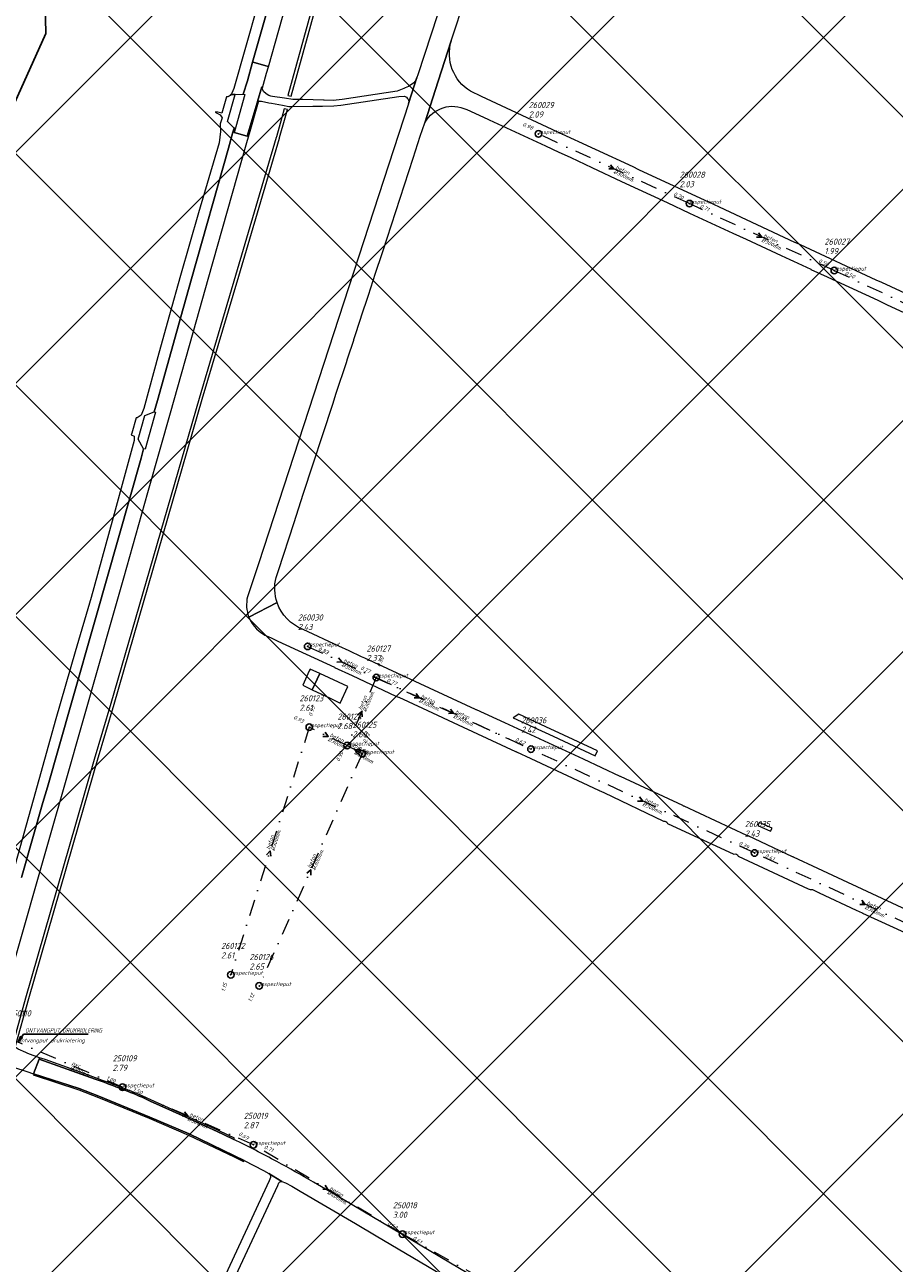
# Model space of a CAD drawing. Extents: x 148869 to 161638, y 453607 to 469810.
# Tile 191 of 256: x 152147 to 152413, y 464079 to 464458. Entities that reach past the tile are written whole.
import ezdxf

# ---------------------------------------------------------------- set-up
doc = ezdxf.new("R2010")
doc.units = 0
doc.header["$PDMODE"] = 32
doc.header["$PDSIZE"] = 2
doc.linetypes.add('RI-VWA', pattern=[11, 5, -3, 0, -3])
doc.layers.get('0').update_dxf_attribs({"linetype": 'CONTINUOUS'})
doc.layers.get('DEFPOINTS').update_dxf_attribs({"linetype": 'CONTINUOUS'})
for name, color, linetype in [('2023', 90, 'CONTINUOUS'), ('2023 hatch', 90, 'CONTINUOUS'), ('B-OI-AANPIJLING', 1, 'CONTINUOUS')]:
    doc.layers.add(name, color=color, linetype=linetype)
for name, color, linetype, lineweight in [('B-OI-RI-BIJZONDERDERHEDEN-T18', 134, 'CONTINUOUS', 18), ('B-OI-RI-STROOMRICHTING-S', 252, 'CONTINUOUS', 25), ('B-OI-RI-VWA-BOB-T18', 34, 'CONTINUOUS', 18), ('B-OI-RI-VWA-DIAMETER-T18', 34, 'CONTINUOUS', 18), ('B-OI-RI-VWA-MATERIAAL-T18', 34, 'CONTINUOUS', 18), ('B-OI-RI-VWA_PUTDEKSELHOOGTE-T25', 34, 'CONTINUOUS', 25), ('B-OI-RI-VWA_PUTNUMMER-T25', 34, 'CONTINUOUS', 25), ('B-OI-RI-VWA_RIOOLPUT-S', 34, 'CONTINUOUS', 25), ('B-OI-RI-VWA_TRANSPORTLEIDING-G', 34, 'RI-VWA', 18), ('B-RO-VH-VERHARDING_ASFALT-GV', 251, 'CONTINUOUS', 18), ('B-RO-VH-VERHARDING_BEDRIJFSVLOERPLAAT-GV', 251, 'CONTINUOUS', 18), ('B-RO-VH-VERHARDING_FUNDERING_ZAND-GV', 251, 'CONTINUOUS', 18), ('B-RO-VH-VERHARDING_GESLOTEN-GV', 251, 'CONTINUOUS', 18), ('B-RO-VH-VERHARDING_GRASBETONSTEEN-GV', 251, 'CONTINUOUS', 18), ('B-RO-VH-VERHARDING_HALFVERHARDING_GRIND-GV', 251, 'CONTINUOUS', 18), ('B-RO-VH-VERHARDING_HOUTSNIPPERS-GV', 251, 'CONTINUOUS', 18), ('B-RO-VH-VERHARDING_TEGEL_RUBBER-GV', 251, 'CONTINUOUS', 18)]:
    doc.layers.add(name, color=color, linetype=linetype, lineweight=lineweight)
doc.styles.add('NLCS-ISO-M500-T18_CURSIEF', font='NLCS-ISO.ttf', dxfattribs={"oblique": 15, "height": 0.9})
doc.styles.add('NLCS-ISO-M750-T25_CURSIEF', font='NLCS-ISO.ttf', dxfattribs={"oblique": 15, "height": 1.875})

# ---------------------------------------------------------------- blocks, each defined once
blk = doc.blocks.new('ACMAP_ANN_TEMPLATE_vwa-diam')
at = {"color": 0, "linetype": 'ByBlock', "style": 'NLCS-ISO-M500-T18_CURSIEF', "oblique": 15}
blk.add_attdef('vwa-diam', (0.3, -1.3), '', height=1.2, dxfattribs=at)
blk = doc.blocks.new('ACMAP_ANN_TEMPLATE_vwa-materiaal')
at = {"color": 0, "linetype": 'ByBlock', "style": 'NLCS-ISO-M500-T18_CURSIEF', "oblique": 15}
blk.add_attdef('vwa-mat', (0.3, 0.2), '', height=1.2, dxfattribs=at)
blk = doc.blocks.new('ACMAP_ANN_TEMPLATE_vwa-nap-l')
at = {"color": 0, "linetype": 'ByBlock', "style": 'NLCS-ISO-M500-T18_CURSIEF', "oblique": 15}
blk.add_attdef('vwa-nap-l', (3.3, 0.2), '', height=1.2, dxfattribs=at)
blk = doc.blocks.new('ACMAP_ANN_TEMPLATE_vwa-nap-r')
at = {"color": 0, "linetype": 'ByBlock', "style": 'NLCS-ISO-M500-T18_CURSIEF', "oblique": 15}
blk.add_attdef('vwa-nap-r', (-5.6, 0.2), '', height=1.2, dxfattribs=at)
blk = doc.blocks.new('ACMAP_ANN_TEMPLATE_type knoop')
at = {"layer": 'DEFPOINTS', "style": 'NLCS-ISO-M500-T18_CURSIEF', "oblique": 15}
blk.add_attdef('type_knoop', (0, 0), '', height=1.2, dxfattribs=at)
blk = doc.blocks.new('ACMAP_ANN_TEMPLATE_vwa-puth')
at = {"color": 0, "linetype": 'ByBlock', "style": 'NLCS-ISO-M750-T25_CURSIEF', "oblique": 15}
blk.add_attdef('vwa-puth', (-3, 5), '', height=1.88, dxfattribs=at)
blk = doc.blocks.new('ACMAP_ANN_TEMPLATE_vwa-putnr')
at = {"color": 0, "linetype": 'ByBlock', "style": 'NLCS-ISO-M750-T25_CURSIEF', "oblique": 15}
blk.add_attdef('vaw-putnr', (-3, 7.9), '', height=1.88, dxfattribs=at)

msp = doc.modelspace()

# ---------------------------------------------------------------- hatches: boundary and pattern name
at = {"layer": '2023 hatch'}
h = msp.add_hatch(dxfattribs=at)
h.set_pattern_fill('L45L135', color=256, scale=49.98)
h.set_pattern_definition([(45, (0, 0), (-35.341197, 35.341197), []), (135, (0, 0), (-35.341197, -35.341197), [])])
h.paths.add_polyline_path([(155033.65, 463387.49), (154736.21, 463174.82), (154703.82, 463157.03), (154669.13, 463116.73), (154497.36, 463128.81), (154485.96, 463103.35), (154403, 462810.28), (154029.41, 462913.19), (153921.91, 462926.36), (153533.06, 462959.92), (153521.58, 463046.87), (153065.73, 463131.59), (152840.09, 463157.69), (152602.55, 463321.62), (152457.44, 463373.38), (152283.77, 463566.95), (152230.15, 463641.33), (152156.25, 463699.58), (152012.16, 463887.19), (152009.38, 463939.89), (151991.35, 464191.03), (152103.19, 464343.83), (152153.39, 464455.21), (152151.03, 464561.94), (152249.45, 464811.76), (152130.92, 465032.5), (152332.42, 465169.93), (152738.18, 465252.75), (152947.54, 465152.17), (153150.32, 465023.39), (153302.02, 464886.05), (153728.6, 464650.43), (153874.6, 464567.83), (153954.88, 464501.43), (153988.94, 464472.57), (154027.82, 464422.75), (154193.47, 464138.07), (154280.01, 463968.67), (154339.28, 463993.19), (154494.94, 463873.13), (154622.49, 463821.49), (154755.92, 463721.99), (154868.72, 463597.28)])

# ---------------------------------------------------------------- linework, layer by layer
at = {"layer": '2023', "flags": 128}
msp.add_lwpolyline([(153921.91, 462926.36), (153533.06, 462959.92), (153521.58, 463046.87), (153065.73, 463131.59), (152840.09, 463157.69), (152602.55, 463321.62), (152457.44, 463373.38), (152283.77, 463566.95), (152230.15, 463641.33), (152156.25, 463699.58), (152012.16, 463887.19), (152009.38, 463939.89), (151991.35, 464191.03), (152103.19, 464343.83), (152153.39, 464455.21), (152151.03, 464561.94), (152249.45, 464811.76), (152130.92, 465032.5), (152332.42, 465169.93), (152738.18, 465252.75), (152947.54, 465152.17), (153150.32, 465023.39), (153302.02, 464886.05), (153728.6, 464650.43)], dxfattribs=at)
at = {"layer": 'B-OI-AANPIJLING', "color": 251, "flags": 128}
msp.add_lwpolyline([(152144.91, 464146.86), (152146.27, 464148.2), (152145.64, 464148.63), (152144.91, 464146.86), (152145.74, 464148.56), (152145.85, 464148.49), (152144.91, 464146.86), (152146.06, 464148.35), (152146.17, 464148.27), (152144.91, 464146.86), (152146.59, 464149.37), (152166.36, 464149.37)], dxfattribs=at)
at = {"layer": 'B-OI-RI-STROOMRICHTING-S', "color": 251}
for points in [[(152326.17, 464415.16), (152327.17, 464413.91), (152325.57, 464413.85)], [(152371.4, 464394.28), (152372.42, 464393.03), (152370.8, 464392.97)], [(152242.98, 464264.4), (152243.99, 464263.15), (152242.39, 464263.09)], [(152266.64, 464253.45), (152267.64, 464252.2), (152266.05, 464252.14)], [(152248.82, 464246.96), (152250.05, 464248), (152250.14, 464246.39)], [(152277.14, 464248.7), (152278.14, 464247.45), (152276.55, 464247.4)], [(152238.82, 464241.67), (152239.8, 464240.4), (152238.18, 464240.38)], [(152249.64, 464236.29), (152247.89, 464236.35), (152248.89, 464234.92)], [(152334.99, 464221.87), (152335.99, 464220.61), (152334.39, 464220.57)], [(152220.88, 464204.19), (152221.99, 464205.35), (152222.24, 464203.76)], [(152233.2, 464198.58), (152234.45, 464199.6), (152234.52, 464197.99)], [(152403.01, 464190.3), (152404.02, 464189.04), (152402.4, 464189)], [(152195.86, 464125.58), (152196.89, 464124.34), (152195.27, 464124.26)], [(152238.86, 464103.24), (152239.71, 464101.88), (152238.11, 464102)]]:
    msp.add_lwpolyline(points, dxfattribs=at)
at = {"layer": 'B-OI-RI-VWA_RIOOLPUT-S'}
for p in [(152304.1, 464424.56), (152350.26, 464403.25), (152394.58, 464382.8), (152233.5, 464267.9), (152254.5, 464258.4), (152234, 464243.2), (152245.6, 464237.6), (152250.2, 464235.1), (152301.81, 464236.49), (152370.19, 464204.74), (152210, 464167.5), (152218.7, 464164.1), (152176.84, 464133.13), (152216.93, 464115.55), (152262.52, 464088.21)]:
    msp.add_point(p, dxfattribs=at)
at = {"layer": 'B-OI-RI-VWA_TRANSPORTLEIDING-G', "color": 251}
for p, q in [((152350.26, 464403.25), (152304.1, 464424.56)), ((152394.58, 464382.8), (152350.26, 464403.25)), ((152439.44, 464361.83), (152394.58, 464382.8)), ((152233.5, 464267.9), (152301.81, 464236.49)), ((152233.5, 464267.9), (152254.5, 464258.4)), ((152254.5, 464258.4), (152245.6, 464237.6)), ((152254.5, 464258.4), (152301.81, 464236.49)), ((152234, 464243.2), (152210, 464167.5)), ((152245.6, 464237.6), (152234, 464243.2)), ((152245.6, 464237.6), (152250.2, 464235.1)), ((152370.19, 464204.74), (152301.81, 464236.49)), ((152250.2, 464235.1), (152218.7, 464164.1)), ((152437.84, 464173.35), (152370.19, 464204.74)), ((152176.84, 464133.13), (152144.91, 464146.86)), ((152216.93, 464115.55), (152176.84, 464133.13)), ((152262.52, 464088.21), (152216.93, 464115.55)), ((152305.67, 464063.99), (152262.52, 464088.21))]:
    msp.add_line(p, q, dxfattribs=at)
at = {"layer": 'B-RO-VH-VERHARDING_ASFALT-GV', "flags": 128}
for points in [[(152236.61, 464516.64), (152237.01, 464516.53), (152236.92, 464516.22), (152234.55, 464507.93), (152234.15, 464508.04), (152233.65, 464506.22), (152216.68, 464446.52), (152217.09, 464446.4), (152221.13, 464445.23), (152221.5, 464445.12), (152227.83, 464467.59), (152233.93, 464489.1), (152245.11, 464528.62), (152244.72, 464528.73), (152240.77, 464529.79), (152240.39, 464529.9)], [(152219.5, 464438.67), (152219.67, 464438.61), (152220.94, 464443.13), (152221.5, 464445.12), (152221.13, 464445.23), (152217.09, 464446.4), (152216.68, 464446.52), (152215.05, 464440.8), (152213.82, 464436.73), (152214.31, 464436.6), (152211.51, 464426.72), (152211.38, 464426.27), (152211.02, 464424.99), (152215.04, 464423.83), (152218.13, 464434.42), (152218.15, 464434.46), (152219.44, 464438.97)]]:
    msp.add_lwpolyline(points, close=True, dxfattribs=at)
for points in [[(152277.53, 464453.36), (152281.72, 464466.09), (152284.35, 464474.31), (152299.68, 464520.54), (152293.39, 464522.65), (152267.23, 464442.67), (152266.93, 464441.77), (152264.35, 464433.87), (152264.31, 464433.75), (152241.48, 464363.78), (152218.42, 464293.11), (152215.1, 464283.06)], [(152223.84, 464289), (152224.57, 464291.1), (152229.36, 464305.82), (152232.16, 464314.4), (152241.16, 464341.9), (152241.17, 464341.92), (152242.23, 464345.33), (152245.34, 464354.73), (152245.68, 464355.79), (152245.77, 464356.07), (152247.58, 464361.51), (152247.66, 464361.76), (152249.84, 464368.55), (152249.88, 464368.68), (152252.09, 464375.3), (152254.27, 464381.99), (152254.29, 464382.04), (152256.24, 464388.04), (152256.45, 464388.66), (152265.76, 464417.14), (152267.96, 464423.9), (152269.39, 464427.98), (152273.46, 464440.67), (152277.41, 464452.98), (152277.53, 464453.36)], [(152277.41, 464452.98), (152273.46, 464440.67), (152269.39, 464427.98)], [(152264.35, 464433.87), (152266.93, 464441.77)], [(152228.93, 464435.1), (152226.38, 464435.46), (152222.78, 464435.97), (152222.2, 464436.13), (152221.64, 464436.29), (152220.84, 464436.77), (152220.04, 464437.53), (152219.55, 464438.46), (152219.5, 464438.67), (152219.44, 464438.97), (152218.15, 464434.46), (152218.51, 464434.56), (152218.64, 464434.55), (152219.4, 464434.53), (152221.64, 464434.09), (152222.41, 464433.95), (152225.79, 464433.33), (152227.72, 464432.98), (152228.33, 464432.99), (152235.11, 464433.05), (152236.2, 464433.06), (152237.92, 464433.08), (152238.09, 464433.08), (152241.46, 464433.11), (152243.63, 464433.34), (152261.35, 464435.98), (152263.01, 464436.07)], [(152260.86, 464437.68), (152244.02, 464435.1), (152241.3, 464434.74), (152238.54, 464434.83), (152238.36, 464434.84), (152232.07, 464435.05), (152228.93, 464435.1)], [(152265.61, 464439.9), (152264.8, 464439.35)], [(152432.14, 464368.41), (152409.07, 464379.12), (152407.34, 464379.89), (152384.26, 464390.68), (152383.3, 464391.05), (152382.5, 464391.36), (152359.51, 464402.12), (152357.73, 464402.97), (152334.75, 464413.57), (152333.08, 464414.45), (152310.06, 464425.1), (152308.32, 464425.93), (152286.7, 464435.98), (152283.31, 464437.61)], [(152142.47, 464167.13), (152154.87, 464210.34), (152158.99, 464224.83), (152165.2, 464246.65), (152173.79, 464276.76), (152177.24, 464288.9), (152184.63, 464314.96), (152188.42, 464328.2), (152191.58, 464339.26), (152199.57, 464367.79), (152203.03, 464380.18), (152214.91, 464421.93), (152215.43, 464423.72), (152215.93, 464425.42), (152218.46, 464434.35), (152218.64, 464434.55), (152218.51, 464434.56), (152218.15, 464434.46), (152218.13, 464434.42), (152215.04, 464423.83), (152211.02, 464424.99), (152211.38, 464426.27), (152211, 464426.37), (152210.64, 464425.1), (152209.24, 464420.18), (152197.93, 464380.3), (152194.69, 464368.63), (152187.58, 464343.1), (152186.55, 464339.62), (152186.97, 464339.51), (152183.75, 464328.2), (152183.34, 464328.32), (152182.57, 464325.47), (152168.68, 464276.76), (152161.24, 464250.68), (152153.88, 464224.83), (152152.54, 464220.16), (152145.96, 464197.22)], [(152282.15, 464431.99), (152288.63, 464429.05), (152289, 464428.88), (152306.26, 464420.89), (152310.34, 464419.01), (152312.85, 464417.86), (152313.99, 464417.33), (152320.41, 464414.34), (152329.48, 464410.05), (152343.47, 464403.57), (152350.34, 464400.37), (152363.53, 464394.27), (152367.65, 464392.34), (152378.33, 464387.41), (152381.01, 464386.16), (152382.07, 464385.66), (152387.38, 464383.17), (152387.41, 464383.16), (152392.37, 464380.91), (152395.23, 464379.58), (152407.92, 464373.71), (152410.72, 464372.34), (152422.23, 464367.05)], [(152215.51, 464276.87), (152224.17, 464281.3)], [(152224.17, 464281.3), (152215.51, 464276.87)], [(152221.41, 464270.92), (152222.54, 464270.4), (152224.41, 464269.54), (152241.68, 464261.5), (152241.68, 464261.49), (152247.13, 464258.95), (152260.45, 464252.73), (152261.33, 464252.36), (152261.38, 464252.34), (152261.4, 464252.33), (152268.67, 464248.97), (152281.02, 464243.22), (152281.04, 464243.21), (152281.07, 464243.2), (152297.12, 464235.73), (152297.14, 464235.73), (152297.16, 464235.72)], [(152284.83, 464248.59), (152251.01, 464264.27), (152250.01, 464264.74), (152246.21, 464266.49), (152243.08, 464267.97), (152232.08, 464273.1)], [(152348.34, 464219.19), (152348.27, 464219.23), (152348.24, 464219.26), (152329.23, 464228.08), (152329.17, 464228.11), (152329.14, 464228.12), (152329.11, 464228.13), (152317.82, 464233.39), (152304.61, 464239.52), (152304.59, 464239.53), (152304.56, 464239.54), (152304.49, 464239.57), (152304.45, 464239.59), (152293.82, 464244.51), (152285.18, 464248.51)], [(152297.33, 464235.65), (152297.37, 464235.62), (152301.75, 464233.59), (152322.49, 464223.97)], [(152322.66, 464223.89), (152322.69, 464223.88), (152324.13, 464223.21), (152342.34, 464214.45)], [(152367.87, 464210.1), (152367.83, 464210.12), (152367.82, 464210.13), (152348.67, 464219.03)], [(152343.61, 464213.79), (152363.84, 464204.39), (152363.85, 464204.39)], [(152381.85, 464203.59), (152381.82, 464203.61), (152368.23, 464209.94), (152368.19, 464209.95)], [(152365.17, 464203.82), (152386.63, 464193.82), (152387.16, 464193.57)], [(152424.36, 464183.84), (152410.71, 464190.16), (152389.52, 464200.02), (152382.12, 464203.47), (152382.09, 464203.48)], [(152387.92, 464193.53), (152389.73, 464192.69)], [(152389.95, 464192.59), (152389.96, 464192.58), (152401.26, 464187.3), (152401.31, 464187.28), (152403.12, 464186.44)], [(152403.22, 464186.39), (152420.8, 464178.26)], [(152137.9, 464140.62), (152138, 464141.01), (152139.84, 464140.43), (152143.53, 464139.25), (152147.56, 464137.97), (152149.66, 464137.27), (152151.33, 464141.75), (152151.48, 464142.16), (152147.88, 464143.48), (152147.31, 464143.72), (152144.94, 464144.73), (152144.05, 464145.36), (152143.18, 464145.98)], [(152168.5, 464135.6), (152151.33, 464141.75), (152149.66, 464137.27), (152163.62, 464132.73), (152169.65, 464130.38), (152185.19, 464124.03), (152197.25, 464118.88), (152211.16, 464112.21), (152214.1, 464110.73), (152219.97, 464107.64), (152221.65, 464106.74), (152225.64, 464104.35), (152226.77, 464103.9), (152228.62, 464102.86), (152231.19, 464101.36), (152248.13, 464091.43), (152254.48, 464087.71), (152288.59, 464067.48), (152349.19, 464031.84), (152387.58, 464009.26)], [(152205.81, 464119.59), (152195.11, 464124.52), (152185.34, 464128.88), (152182.89, 464130.07)], [(152222.12, 464105.5), (152221.69, 464104.57), (152193.64, 464044.22), (152196.5, 464043.47)], [(152196.5, 464043.47), (152224.33, 464103.14), (152224.65, 464103.87)], [(152225.64, 464104.35), (152221.65, 464106.74)], [(152401.78, 464004.82), (152399.07, 464007.04), (152397.39, 464008.31), (152396.15, 464009.16), (152372.62, 464023.04), (152351.48, 464035.73), (152340.53, 464042.3), (152318.09, 464055.52), (152283.01, 464076.33), (152282.72, 464076.05), (152250.33, 464095.24), (152243.3, 464099.41), (152235.24, 464104.11)]]:
    msp.add_lwpolyline(points, dxfattribs=at)
at = {"layer": 'B-RO-VH-VERHARDING_ASFALT-GV'}
for points in [[(152283.31, 464437.61, -0.341848), (152277.41, 464452.98)], [(152266.77, 464441.36, -0.12138), (152265.61, 464439.9)], [(152266.93, 464441.77, -0.027015), (152266.77, 464441.36)], [(152264.8, 464439.35, -0.044039), (152260.86, 464437.68)], [(152263.01, 464436.07, -0.220673), (152264.2, 464435.21)], [(152264.2, 464435.21, -0.200722), (152264.35, 464433.87)], [(152269.39, 464427.98, -0.405102), (152282.15, 464431.99)], [(152224.17, 464281.3, -0.14546), (152223.84, 464289)], [(152215.1, 464283.06, 0.152316), (152215.51, 464276.87)], [(152232.08, 464273.1, -0.221042), (152224.17, 464281.3)], [(152215.51, 464276.87, 0.209821), (152221.41, 464270.92)], [(152285.18, 464248.51, -0.085109), (152284.83, 464248.59)], [(152297.16, 464235.72, -0.121246), (152297.33, 464235.65)], [(152322.49, 464223.97, -0.150956), (152322.66, 464223.89)], [(152348.67, 464219.03, -0.137871), (152348.34, 464219.19)], [(152342.34, 464214.45, -0.386079), (152343.61, 464213.79)], [(152368.19, 464209.95, -0.154103), (152367.87, 464210.1)], [(152363.85, 464204.39, -0.389406), (152365.17, 464203.82)], [(152382.09, 464203.48, -0.14468), (152381.85, 464203.59)], [(152387.16, 464193.57, -0.181799), (152387.92, 464193.53)], [(152389.73, 464192.69, -0.061435), (152389.95, 464192.59)], [(152403.12, 464186.44, -0.027518), (152403.22, 464186.39)], [(152182.89, 464130.07, 0.016299), (152168.5, 464135.6)], [(152210.95, 464117.16, 0.004164), (152205.81, 464119.59)], [(152224.11, 464110.41, 0.011087), (152210.95, 464117.16)], [(152235.24, 464104.11, 0.009659), (152224.11, 464110.41)], [(152221.65, 464106.74, -0.333011), (152222.12, 464105.5)], [(152224.65, 464103.87, -0.288608), (152225.64, 464104.35)]]:
    msp.add_lwpolyline(points, format="xyb", dxfattribs=at)
at = {"layer": 'B-RO-VH-VERHARDING_BEDRIJFSVLOERPLAAT-GV', "flags": 128}
msp.add_lwpolyline([(152321.42, 464234.44), (152322.14, 464236), (152310.3, 464241.49), (152309.22, 464242), (152306.35, 464243.33), (152298.07, 464247.18), (152296.32, 464246.09), (152302.59, 464243.18), (152308.56, 464240.41)], close=True, dxfattribs=at)
at = {"layer": 'B-RO-VH-VERHARDING_FUNDERING_ZAND-GV', "flags": 128}
msp.add_lwpolyline([(152245.02, 464499.79), (152227.44, 464436.27), (152228.43, 464436.12), (152245.97, 464499.47)], dxfattribs=at)
msp.add_lwpolyline([(152227.3, 464432.04), (152226.32, 464432.22), (152225.6, 464429.61), (152223.94, 464423.64), (152223.89, 464423.48), (152211.43, 464381.27), (152200.27, 464343.65), (152173.28, 464250.45), (152168.24, 464233.31), (152162.48, 464213.48), (152147.18, 464160.4), (152143.18, 464145.98), (152144.05, 464145.36), (152148.17, 464160.22), (152163.47, 464213.3), (152169.23, 464233.13), (152174.27, 464250.28), (152201.25, 464343.47), (152212.42, 464381.09), (152224.88, 464423.3), (152224.93, 464423.46), (152226.58, 464429.43)], close=True, dxfattribs=at)
at = {"layer": 'B-RO-VH-VERHARDING_GESLOTEN-GV', "flags": 128}
for points in [[(152210.05, 464436.57), (152211.32, 464436.57), (152213.82, 464436.73), (152215.05, 464440.8), (152216.68, 464446.52), (152233.65, 464506.22), (152234.15, 464508.04), (152232.18, 464509.89), (152233.99, 464516.31), (152236.61, 464516.64), (152240.39, 464529.9), (152246.11, 464549.99), (152247.57, 464555.3), (152247.98, 464555.21), (152250.07, 464562.57), (152260.92, 464600.48), (152268.05, 464627.58)], [(152221.88, 464476.82), (152210.87, 464438.42), (152210.27, 464437.06)], [(152145.96, 464197.22), (152152.54, 464220.16), (152153.88, 464224.83), (152161.24, 464250.68), (152168.68, 464276.76), (152182.57, 464325.47), (152183.34, 464328.32), (152181.61, 464331.25), (152183.7, 464338.51), (152186.55, 464339.62), (152187.58, 464343.1), (152194.69, 464368.63), (152197.93, 464380.3), (152209.24, 464420.18), (152210.64, 464425.1), (152211, 464426.37), (152209.03, 464428.37), (152211.32, 464436.57), (152210.05, 464436.57)], [(152208.73, 464435.87), (152208.72, 464435.87), (152208.64, 464435.88), (152207.2, 464430.93), (152205.98, 464431.18), (152205.36, 464431.33), (152205.34, 464431.25), (152205.63, 464431.03), (152206.69, 464430.41), (152207.33, 464429.43), (152207.13, 464428.89), (152206.73, 464427.61), (152206.82, 464425.33), (152206.4, 464421.8), (152200.16, 464400.39), (152194.65, 464381.31), (152191.21, 464369.22), (152187.97, 464357.51), (152183.42, 464340.63), (152182.54, 464338.57), (152181.37, 464337.72), (152181.04, 464337.78), (152179.69, 464333.13), (152179.52, 464332.55), (152179.55, 464332.56), (152180.46, 464332.14), (152180.45, 464330.8), (152173.7, 464306.18), (152167.26, 464282.83), (152162.35, 464266.23), (152156.49, 464245.75), (152149.53, 464220.9), (152144.04, 464201.25)]]:
    msp.add_lwpolyline(points, dxfattribs=at)
at = {"layer": 'B-RO-VH-VERHARDING_GESLOTEN-GV'}
for points in [[(152210.05, 464436.57, -0.248734), (152208.73, 464435.87)], [(152210.27, 464437.06, -0.084783), (152210.05, 464436.57)]]:
    msp.add_lwpolyline(points, format="xyb", dxfattribs=at)
at = {"layer": 'B-RO-VH-VERHARDING_GRASBETONSTEEN-GV', "flags": 128}
for points in [[(152153.18, 464141.61), (152151.48, 464142.16), (152151.33, 464141.75), (152168.5, 464135.6)], [(152168.63, 464135.98), (152162.55, 464138.2), (152153.18, 464141.61)], [(152182.89, 464130.07), (152185.34, 464128.88), (152195.11, 464124.52), (152205.81, 464119.59)], [(152205.98, 464119.96), (152195.27, 464124.89), (152185.51, 464129.24), (152183.06, 464130.43)], [(152210.95, 464117.16), (152211.13, 464117.52)]]:
    msp.add_lwpolyline(points, dxfattribs=at)
msp.add_lwpolyline([(152149.53, 464136.89), (152163.48, 464132.36), (152169.5, 464130.01), (152185.04, 464123.66), (152197.08, 464118.52), (152210.99, 464111.85), (152213.91, 464110.38), (152214.1, 464110.73), (152211.16, 464112.21), (152197.25, 464118.88), (152185.19, 464124.03), (152169.65, 464130.38), (152163.62, 464132.73), (152149.66, 464137.27)], close=True, dxfattribs=at)
at = {"layer": 'B-RO-VH-VERHARDING_GRASBETONSTEEN-GV'}
for points in [[(152168.5, 464135.6, -0.016299), (152182.89, 464130.07)], [(152183.06, 464130.43, 0.01632), (152168.63, 464135.98)], [(152205.81, 464119.59, -0.004164), (152210.95, 464117.16)], [(152211.13, 464117.52, 0.004476), (152205.98, 464119.96)]]:
    msp.add_lwpolyline(points, format="xyb", dxfattribs=at)
at = {"layer": 'B-RO-VH-VERHARDING_HALFVERHARDING_GRIND-GV', "flags": 128}
msp.add_lwpolyline([(152375.53, 464212.31), (152371.63, 464214.1), (152371.21, 464213.19), (152375.1, 464211.38)], close=True, dxfattribs=at)
at = {"layer": 'B-RO-VH-VERHARDING_HOUTSNIPPERS-GV', "flags": 128}
msp.add_lwpolyline([(152245.78, 464255.6), (152237.19, 464259.6), (152234.92, 464254.62), (152240.4, 464252.04), (152243.49, 464250.59)], close=True, dxfattribs=at)
at = {"layer": 'B-RO-VH-VERHARDING_TEGEL_RUBBER-GV', "flags": 128}
msp.add_lwpolyline([(152237.19, 464259.6), (152234.25, 464260.97), (152234.01, 464260.46), (152231.99, 464256.01), (152234.92, 464254.62)], close=True, dxfattribs=at)

# ---------------------------------------------------------------- block references
at = {"layer": 'B-OI-RI-VWA-BOB-T18', "color": 251}
for name, p, rotation, values in [('ACMAP_ANN_TEMPLATE_vwa-nap-r', (152304.1, 464424.56), 335.2193497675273, {'vwa-nap-r': '0.98'}), ('ACMAP_ANN_TEMPLATE_vwa-nap-r', (152350.26, 464403.25), 335.2305983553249, {'vwa-nap-r': '0.70'}), ('ACMAP_ANN_TEMPLATE_vwa-nap-l', (152350.26, 464403.25), 335.2193497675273, {'vwa-nap-l': '0.71'}), ('ACMAP_ANN_TEMPLATE_vwa-nap-r', (152394.58, 464382.8), 334.9460598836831, {'vwa-nap-r': '0.50'}), ('ACMAP_ANN_TEMPLATE_vwa-nap-l', (152394.58, 464382.8), 335.2305983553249, {'vwa-nap-l': '0.50'}), ('ACMAP_ANN_TEMPLATE_vwa-nap-l', (152233.5, 464267.9), 335.3062930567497, {'vwa-nap-l': '0.83'}), ('ACMAP_ANN_TEMPLATE_vwa-nap-l', (152233.5, 464267.9), 335.6589100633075, {'vwa-nap-l': '0.83'}), ('ACMAP_ANN_TEMPLATE_vwa-nap-l', (152254.5, 464258.4), 66.83466298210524, {'vwa-nap-l': '0.80'}), ('ACMAP_ANN_TEMPLATE_vwa-nap-r', (152254.5, 464258.4), 335.6589100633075, {'vwa-nap-r': '0.77'}), ('ACMAP_ANN_TEMPLATE_vwa-nap-l', (152254.5, 464258.4), 335.1504085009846, {'vwa-nap-l': '0.77'}), ('ACMAP_ANN_TEMPLATE_vwa-nap-l', (152234, 464243.2), 72.40925286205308, {'vwa-nap-l': '0.93'}), ('ACMAP_ANN_TEMPLATE_vwa-nap-r', (152234, 464243.2), 334.2306723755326, {'vwa-nap-r': '0.93'}), ('ACMAP_ANN_TEMPLATE_vwa-nap-l', (152250.2, 464235.1), 66.07495924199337, {'vwa-nap-l': '0.92'}), ('ACMAP_ANN_TEMPLATE_vwa-nap-r', (152301.81, 464236.49), 335.1504085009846, {'vwa-nap-r': '0.62'}), ('ACMAP_ANN_TEMPLATE_vwa-nap-r', (152301.81, 464236.49), 335.3062930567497, {'vwa-nap-r': '0.62'}), ('ACMAP_ANN_TEMPLATE_vwa-nap-r', (152301.81, 464236.49), 335.0937541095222, {'vwa-nap-r': '0.62'}), ('ACMAP_ANN_TEMPLATE_vwa-nap-r', (152245.6, 464237.6), 66.83466298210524, {'vwa-nap-r': '0.90'}), ('ACMAP_ANN_TEMPLATE_vwa-nap-r', (152250.2, 464235.1), 331.4768813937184, {'vwa-nap-r': '0.92'}), ('ACMAP_ANN_TEMPLATE_vwa-nap-l', (152245.6, 464237.6), 331.4768813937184, {'vwa-nap-l': '0.90'}), ('ACMAP_ANN_TEMPLATE_vwa-nap-l', (152245.6, 464237.6), 334.2306723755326, {'vwa-nap-l': '0.90'}), ('ACMAP_ANN_TEMPLATE_vwa-nap-r', (152370.19, 464204.74), 335.1084211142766, {'vwa-nap-r': '0.39'}), ('ACMAP_ANN_TEMPLATE_vwa-nap-l', (152370.19, 464204.74), 335.0937541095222, {'vwa-nap-l': '0.41'}), ('ACMAP_ANN_TEMPLATE_vwa-nap-r', (152210, 464167.5), 72.40925286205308, {'vwa-nap-r': '1.15'}), ('ACMAP_ANN_TEMPLATE_vwa-nap-r', (152218.7, 464164.1), 66.07495924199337, {'vwa-nap-r': '1.12'}), ('ACMAP_ANN_TEMPLATE_vwa-nap-r', (152176.84, 464133.13), 336.3219077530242, {'vwa-nap-r': '1.00'}), ('ACMAP_ANN_TEMPLATE_vwa-nap-l', (152176.84, 464133.13), 336.732143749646, {'vwa-nap-l': '1.50'}), ('ACMAP_ANN_TEMPLATE_vwa-nap-r', (152216.93, 464115.55), 329.0491824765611, {'vwa-nap-r': '0.69'}), ('ACMAP_ANN_TEMPLATE_vwa-nap-l', (152216.93, 464115.55), 336.3219077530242, {'vwa-nap-l': '0.71'}), ('ACMAP_ANN_TEMPLATE_vwa-nap-r', (152262.52, 464088.21), 330.6945984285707, {'vwa-nap-r': '0.62'}), ('ACMAP_ANN_TEMPLATE_vwa-nap-l', (152262.52, 464088.21), 329.0491824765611, {'vwa-nap-l': '0.61'})]:
    msp.add_blockref(name, p, dxfattribs=dict(at, rotation=rotation)).add_auto_attribs(values)
at = {"layer": 'B-OI-RI-VWA-DIAMETER-T18', "color": 251}
for p, rotation, values in [((152327.18, 464413.91), 335.2193497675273, {'vwa-diam': '%%c300mm.'}), ((152372.42, 464393.03), 335.2305983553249, {'vwa-diam': '%%c300mm.'}), ((152244, 464263.15), 335.6589100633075, {'vwa-diam': '%%c300mm.'}), ((152250.05, 464248), 66.83466298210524, {'vwa-diam': '%%c300mm.'}), ((152267.65, 464252.2), 335.3062930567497, {'vwa-diam': '%%c300mm.'}), ((152278.15, 464247.45), 335.1504085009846, {'vwa-diam': '%%c300mm.'}), ((152239.8, 464240.4), 334.2306723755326, {'vwa-diam': '%%c300mm.'}), ((152247.9, 464236.35), 331.4768813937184, {'vwa-diam': '%%c300mm.'}), ((152336, 464220.61), 335.0937541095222, {'vwa-diam': '%%c300mm.'}), ((152222, 464205.35), 72.40925286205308, {'vwa-diam': '%%c300mm.'}), ((152234.45, 464199.6), 66.07495924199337, {'vwa-diam': '%%c300mm.'}), ((152404.02, 464189.04), 335.1084211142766, {'vwa-diam': '%%c300mm.'}), ((152160.88, 464139.99), 336.732143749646, {'vwa-diam': '%%c200mm.'}), ((152196.89, 464124.34), 336.3219077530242, {'vwa-diam': '%%c300mm.'}), ((152239.73, 464101.88), 329.0491824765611, {'vwa-diam': '%%c400mm.'})]:
    msp.add_blockref('ACMAP_ANN_TEMPLATE_vwa-diam', p, dxfattribs=dict(at, rotation=rotation)).add_auto_attribs(values)
at = {"layer": 'B-OI-RI-VWA-MATERIAAL-T18', "color": 251}
for p, rotation, values in [((152327.18, 464413.91), 335.2193497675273, {'vwa-mat': 'beton'}), ((152372.42, 464393.03), 335.2305983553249, {'vwa-mat': 'beton'}), ((152244, 464263.15), 335.6589100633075, {'vwa-mat': 'beton'}), ((152250.05, 464248), 66.83466298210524, {'vwa-mat': 'beton'}), ((152267.65, 464252.2), 335.3062930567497, {'vwa-mat': 'beton'}), ((152278.15, 464247.45), 335.1504085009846, {'vwa-mat': 'beton'}), ((152239.8, 464240.4), 334.2306723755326, {'vwa-mat': 'beton'}), ((152247.9, 464236.35), 331.4768813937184, {'vwa-mat': 'beton'}), ((152336, 464220.61), 335.0937541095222, {'vwa-mat': 'beton'}), ((152222, 464205.35), 72.40925286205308, {'vwa-mat': 'beton'}), ((152234.45, 464199.6), 66.07495924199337, {'vwa-mat': 'beton'}), ((152404.02, 464189.04), 335.1084211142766, {'vwa-mat': 'beton'}), ((152160.88, 464139.99), 336.732143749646, {'vwa-mat': 'pvc'}), ((152196.89, 464124.34), 336.3219077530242, {'vwa-mat': 'beton'}), ((152239.73, 464101.88), 329.0491824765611, {'vwa-mat': 'beton'})]:
    msp.add_blockref('ACMAP_ANN_TEMPLATE_vwa-materiaal', p, dxfattribs=dict(at, rotation=rotation)).add_auto_attribs(values)
at = {"layer": 'B-OI-RI-VWA_PUTDEKSELHOOGTE-T25', "color": 251}
for p, values in [((152304.1, 464424.56), {'vwa-puth': '2.09'}), ((152350.26, 464403.25), {'vwa-puth': '2.03'}), ((152394.58, 464382.8), {'vwa-puth': '1.99'}), ((152233.5, 464267.9), {'vwa-puth': '2.43'}), ((152254.5, 464258.4), {'vwa-puth': '2.37'}), ((152234, 464243.2), {'vwa-puth': '2.61'}), ((152245.6, 464237.6), {'vwa-puth': '2.68'}), ((152301.81, 464236.49), {'vwa-puth': '2.42'}), ((152250.2, 464235.1), {'vwa-puth': '2.60'}), ((152370.19, 464204.74), {'vwa-puth': '2.43'}), ((152210, 464167.5), {'vwa-puth': '2.61'}), ((152218.7, 464164.1), {'vwa-puth': '2.65'}), ((152176.84, 464133.13), {'vwa-puth': '2.79'}), ((152216.93, 464115.55), {'vwa-puth': '2.87'}), ((152262.52, 464088.21), {'vwa-puth': '3.00'})]:
    msp.add_blockref('ACMAP_ANN_TEMPLATE_vwa-puth', p, dxfattribs=at).add_auto_attribs(values)
at = {"layer": 'B-OI-RI-VWA_PUTNUMMER-T25', "color": 251}
for p, values in [((152304.1, 464424.56), {'vaw-putnr': '260029'}), ((152350.26, 464403.25), {'vaw-putnr': '260028'}), ((152394.58, 464382.8), {'vaw-putnr': '260027'}), ((152233.5, 464267.9), {'vaw-putnr': '260030'}), ((152254.5, 464258.4), {'vaw-putnr': '260127'}), ((152234, 464243.2), {'vaw-putnr': '260123'}), ((152245.6, 464237.6), {'vaw-putnr': '260124'}), ((152250.2, 464235.1), {'vaw-putnr': '260125'}), ((152301.81, 464236.49), {'vaw-putnr': '260036'}), ((152370.19, 464204.74), {'vaw-putnr': '260035'}), ((152210, 464167.5), {'vaw-putnr': '260122'}), ((152218.7, 464164.1), {'vaw-putnr': '260126'}), ((152144.91, 464146.86), {'vaw-putnr': '250110'}), ((152176.84, 464133.13), {'vaw-putnr': '250109'}), ((152216.93, 464115.55), {'vaw-putnr': '250019'}), ((152262.52, 464088.21), {'vaw-putnr': '250018'})]:
    msp.add_blockref('ACMAP_ANN_TEMPLATE_vwa-putnr', p, dxfattribs=at).add_auto_attribs(values)
at = {"layer": 'DEFPOINTS'}
for p, values in [((152304.1, 464424.56), {'type_knoop': 'inspectieput'}), ((152350.26, 464403.25), {'type_knoop': 'inspectieput'}), ((152394.58, 464382.8), {'type_knoop': 'inspectieput'}), ((152233.5, 464267.9), {'type_knoop': 'inspectieput'}), ((152254.5, 464258.4), {'type_knoop': 'inspectieput'}), ((152234, 464243.2), {'type_knoop': 'inspectieput'}), ((152245.6, 464237.6), {'type_knoop': 'inspectieput'}), ((152250.2, 464235.1), {'type_knoop': 'inspectieput'}), ((152301.81, 464236.49), {'type_knoop': 'inspectieput'}), ((152370.19, 464204.74), {'type_knoop': 'inspectieput'}), ((152210, 464167.5), {'type_knoop': 'inspectieput'}), ((152218.7, 464164.1), {'type_knoop': 'inspectieput'}), ((152144.91, 464146.86), {'type_knoop': 'ontvangput drukriolering'}), ((152176.84, 464133.13), {'type_knoop': 'inspectieput'}), ((152216.93, 464115.55), {'type_knoop': 'inspectieput'}), ((152262.52, 464088.21), {'type_knoop': 'inspectieput'})]:
    msp.add_blockref('ACMAP_ANN_TEMPLATE_type knoop', p, dxfattribs=at).add_auto_attribs(values)

# ---------------------------------------------------------------- texts
at = {"layer": 'B-OI-RI-BIJZONDERDERHEDEN-T18', "color": 251, "style": 'NLCS-ISO-M500-T18_CURSIEF', "oblique": 15, "width": 0.8}
msp.add_text('ONTVANGPUT DRUKRIOLERING', height=1.35, dxfattribs=at).set_placement((152147.1, 464149.83))

doc.saveas('drawing.dxf')
